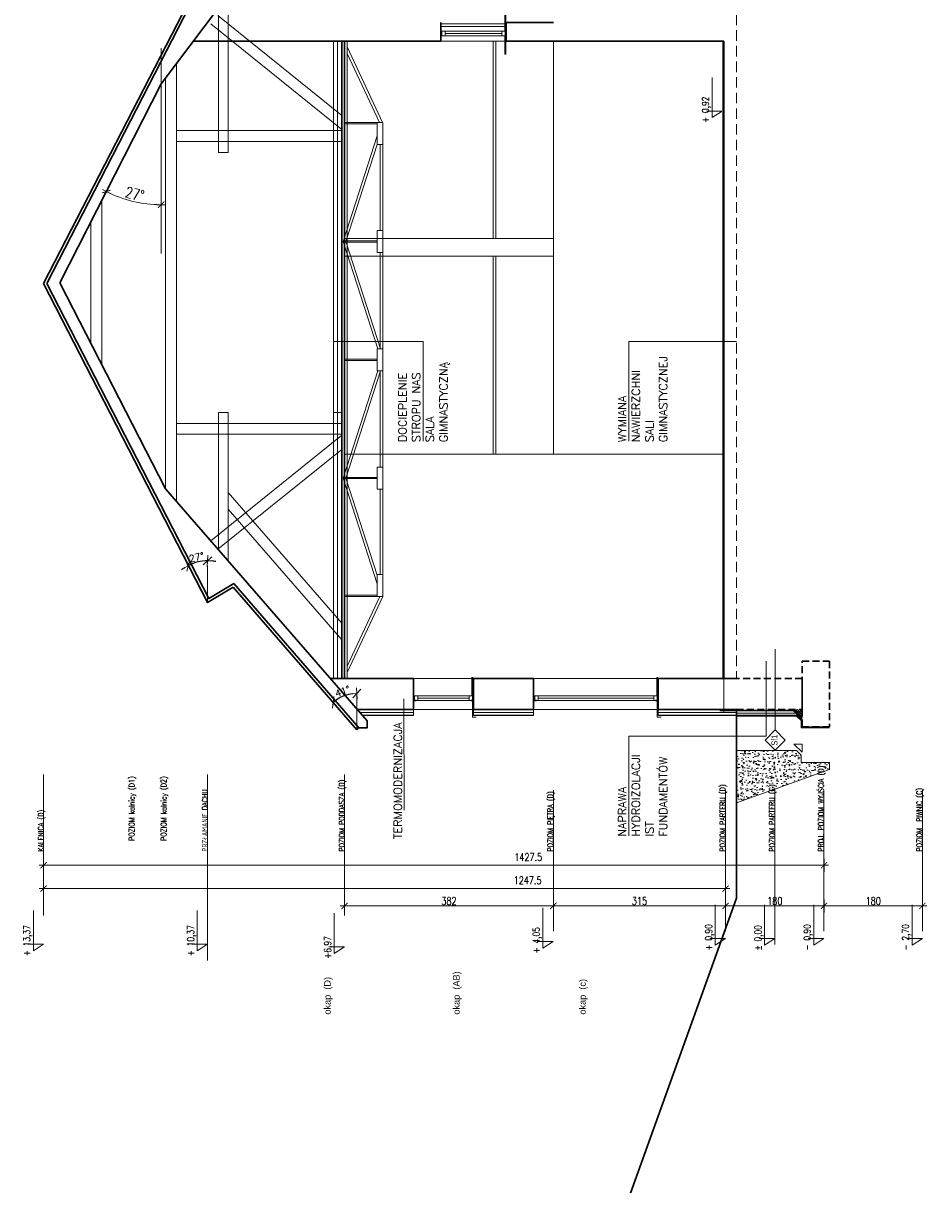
# Model space of a CAD drawing. Header units: millimetres. Extents: x 28291 to 177760, y -399809 to -170937.
# Tile 185 of 256: x 55593 to 57246, y -200376 to -198253. Entities that reach past the tile are written whole.
import ezdxf
from ezdxf.enums import TextEntityAlignment as Align

# ---------------------------------------------------------------- set-up
doc = ezdxf.new("R2010")
doc.units = ezdxf.units.MM
for name, pattern in [('CACHE', [9.525, 6.35, -3.175]), ('DASHED', [19.05, 12.7, -6.35]), ('HIDDEN', [9.525, 6.35, -3.175])]:
    doc.linetypes.add(name, pattern=pattern)
doc.layers.get('0').update_dxf_attribs({"lineweight": 0})
doc.layers.add('!! 0_ Istn-okna - wymienione', color=9, linetype='Continuous', lineweight=13, true_color=0x808080)
for name, color, linetype, lineweight in [('!! 0_ Istn-sciany', 3, 'Continuous', 30), ('!! 0_ Istn-widok', 1, 'Continuous', 15), ('!! 0_ Opis', 8, 'Continuous', 13), ('!! 0_Istn-cienka', 4, 'Continuous', 9), ('!! 1  WYDZIELENIE PPOŻ', 252, 'Continuous', 0), ('!! 1_ tynk zewn  - nowy', 21, 'Continuous', 20), ('!! 2 _linia hydroizol', 32, 'Continuous', 9), ('!! 2_ remont Ocieplenie', 4, 'ZIGZAG', 5), ('!! 2_LEGENDA', 250, 'Continuous', 13), ('!! 2_posadzki parkiet', 91, 'Continuous', 9), ('!! 2_posadzki winyle 2', 43, 'Continuous', 9), ('0-rzedne-blok', 62, 'Continuous', 13)]:
    doc.layers.add(name, color=color, linetype=linetype, lineweight=lineweight)
doc.layers.add('!! 0_bloki rzędnych', color=7, linetype='Continuous', lineweight=0, plot=False)
doc.layers.add('ND', color=240, linetype='Continuous', lineweight=0, plot=False)
doc.layers.add('!! 2_oznaczenia narozniki', color=7, linetype='Continuous')
doc.styles.add('ARIAL TEEN', font='arial.ttf')
doc.styles.add('DEUTSCH', font='SIMPLEX8')
doc.styles.add('SIMPLEX', font='simplex.shx', dxfattribs={"width": 0.77})
doc.styles.add('Stil2', font='arial.ttf')
doc.styles.add('TXT', font='simplex.shx')
doc.linetypes.add('BATTING', pattern='A,0.00254,-2.54,[134,ltypeshp.shx,S=2.54,R=0,X=-2.54,Y=0],-5.08,[134,ltypeshp.shx,S=2.54,R=180,X=2.54,Y=0],-2.54', length=10.16254)
doc.linetypes.add('ZIGZAG', pattern='A,0.00254,-5.08,[131,ltypeshp.shx,S=5.08,R=0,X=-5.08,Y=0],-10.16,[131,ltypeshp.shx,S=5.08,R=180,X=5.08,Y=0],-5.08', length=20.32254)
doc.dimstyles.new('DIM50', dxfattribs={"dimscale": 5, "dimtxt": 2.5, "dimasz": 1.5, "dimexe": 0, "dimexo": 0, "dimgap": 0.5, "dimtad": 1, "dimdec": 4, "dimrnd": 0.5, "dimdsep": 46, "dimtxsty": 'TXT', "dimblk1": 'TICK1', "dimblk2": 'TICK1', "dimsah": 1, "dimcen": 0, "dimse1": 1, "dimse2": 1, "dimclrd": 1, "dimclre": 7, "dimclrt": 9, "dimadec": 0, "dimazin": 0, "dimtfac": 1, "dimtdec": 4, "dimtmove": 2, "dimatfit": 3, "dimldrblk": 'TICK1', "dimfxl": 1, "dimtolj": 1, "dimarcsym": 0})
doc.dimstyles.new('OL PB 100', dxfattribs={"dimscale": 4, "dimtxt": 3.5, "dimasz": 0.2, "dimexe": 10, "dimexo": 10, "dimgap": 0.5, "dimtad": 1, "dimdec": 1, "dimrnd": 0.5, "dimzin": 9, "dimdsep": 46, "dimtxsty": 'SIMPLEX', "dimblk": 'thick_MSz', "dimcen": 0.05, "dimdle": 8, "dimse1": 1, "dimse2": 1, "dimclrd": 256, "dimclre": 256, "dimclrt": 3, "dimadec": 1, "dimazin": 2, "dimtfac": 1, "dimtdec": 1, "dimtix": 1, "dimtofl": 0, "dimtmove": 2, "dimatfit": 3, "dimldrblk": 'thick_MSz', "dimfxl": 10, "dimfxlon": 1, "dimtolj": 1, "dimlwd": -1, "dimlwe": -1, "dimarcsym": 0})
doc.dimstyles.new('OL PB 200', dxfattribs={"dimscale": 4, "dimtxt": 5, "dimasz": 0.2, "dimexe": 10, "dimexo": 10, "dimgap": 1, "dimtad": 1, "dimdec": 1, "dimrnd": 0.5, "dimzin": 9, "dimdsep": 46, "dimtxsty": 'SIMPLEX', "dimblk": 'thick_MSz', "dimcen": 0.1, "dimdle": 8, "dimse1": 1, "dimse2": 1, "dimclrd": 256, "dimclre": 256, "dimclrt": 3, "dimadec": 1, "dimazin": 2, "dimtfac": 1, "dimtdec": 1, "dimtix": 1, "dimtofl": 0, "dimtmove": 2, "dimatfit": 3, "dimldrblk": 'thick_MSz', "dimfxl": 10, "dimfxlon": 1, "dimtolj": 1, "dimlwd": -1, "dimlwe": -1, "dimarcsym": 0})

# ---------------------------------------------------------------- blocks, each defined once
blk = doc.blocks.new('D_kota')
for p, q in [((8.7, 0), (8.7, 23)), ((-0.8, 15), (8.7, 15)), ((8.7, 0), (-0.8, 15))]:
    blk.add_line(p, q)
blk.add_lwpolyline([(-0.8, 15), (57.9, 15)])
at = {"style": 'DEUTSCH', "width": 0.8}
blk.add_attdef('POZ.ARCH', (7.3, 19.7), '', height=10, dxfattribs=at)
blk = doc.blocks.new('thick_MSz')
for p, q in [((-10, 0), (10, 0)), ((0, 15), (0, -15))]:
    blk.add_line(p, q)
at = {"const_width": 2, "elevation": 2}
blk.add_lwpolyline([(-7.1, -7.1), (7.1, 7.1)], dxfattribs=at)
blk = doc.blocks.new('*D3800')
at = {"layer": 'DEFPOINTS', "color": 0, "ltscale": 100, "transparency": 16777216}
for p in [(-7256.9, 8688.1), (-7256.9, 8610.3), (-6009.6, 8600.1)]:
    blk.add_point(p, dxfattribs=at)
at = {"layer": 'ND', "ltscale": 100, "transparency": 16777216}
blk.add_line((-6010.4, 8610.3), (-7256.1, 8610.3), dxfattribs=at)
at = {"layer": 'ND', "ltscale": 100, "transparency": 16777216, "xscale": 0.8, "yscale": 0.8, "zscale": 0.8}
for p, rotation in [((-7256.9, 8610.3), 180.0000000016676), ((-6009.6, 8610.3), 1.667526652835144e-09)]:
    blk.add_blockref('thick_MSz', p, dxfattribs=dict(at, rotation=rotation))
at = {"layer": 'ND', "color": 3, "ltscale": 100, "transparency": 16777216, "insert": (-6894.8, 8595.3), "char_height": 14, "attachment_point": 5, "rotation": 180, "style": 'SIMPLEX'}
blk.add_mtext('\\A1;1247.5', dxfattribs=at)
blk = doc.blocks.new('*D3801')
at = {"layer": 'DEFPOINTS', "color": 0, "ltscale": 100, "transparency": 16777216}
for p in [(-7436.9, 8703.8), (-7256.9, 8703.8), (-7256.9, 8642)]:
    blk.add_point(p, dxfattribs=at)
at = {"layer": 'ND', "ltscale": 100, "transparency": 16777216}
blk.add_line((-7436.1, 8642), (-7257.7, 8642), dxfattribs=at)
at = {"layer": 'ND', "ltscale": 100, "transparency": 16777216, "xscale": 0.8, "yscale": 0.8, "zscale": 0.8}
for p, rotation in [((-7436.9, 8642), 180.0000000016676), ((-7256.9, 8642), 1.667526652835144e-09)]:
    blk.add_blockref('thick_MSz', p, dxfattribs=dict(at, rotation=rotation))
at = {"layer": 'ND', "color": 3, "ltscale": 100, "transparency": 16777216, "insert": (-7346.9, 8633), "char_height": 14, "attachment_point": 5, "rotation": 180, "style": 'SIMPLEX'}
blk.add_mtext('\\A1;180', dxfattribs=at)
blk = doc.blocks.new('*D3802')
at = {"layer": 'DEFPOINTS', "color": 0, "ltscale": 100, "transparency": 16777216}
for p in [(-7256.9, 8703.8), (-6941.9, 8703.8), (-6941.9, 8642)]:
    blk.add_point(p, dxfattribs=at)
at = {"layer": 'ND', "ltscale": 100, "transparency": 16777216}
blk.add_line((-7256.1, 8642), (-6942.7, 8642), dxfattribs=at)
at = {"layer": 'ND', "ltscale": 100, "transparency": 16777216, "xscale": 0.8, "yscale": 0.8, "zscale": 0.8, "rotation": 180}
blk.add_blockref('thick_MSz', (-7256.9, 8642), dxfattribs=at)
at = {"layer": 'ND', "ltscale": 100, "transparency": 16777216, "xscale": 0.8, "yscale": 0.8, "zscale": 0.8}
blk.add_blockref('thick_MSz', (-6941.9, 8642), dxfattribs=at)
at = {"layer": 'ND', "color": 3, "ltscale": 100, "transparency": 16777216, "insert": (-7099.4, 8633), "char_height": 14, "attachment_point": 5, "rotation": 180, "style": 'SIMPLEX'}
blk.add_mtext('\\A1;315', dxfattribs=at)
blk = doc.blocks.new('*D3803')
at = {"layer": 'DEFPOINTS', "color": 0, "ltscale": 100, "transparency": 16777216}
for p in [(-6941.9, 8703.8), (-6559.9, 8703.8), (-6559.9, 8642)]:
    blk.add_point(p, dxfattribs=at)
at = {"layer": 'ND', "ltscale": 100, "transparency": 16777216}
blk.add_line((-6941.1, 8642), (-6560.7, 8642), dxfattribs=at)
at = {"layer": 'ND', "ltscale": 100, "transparency": 16777216, "xscale": 0.8, "yscale": 0.8, "zscale": 0.8, "rotation": 180}
blk.add_blockref('thick_MSz', (-6941.9, 8642), dxfattribs=at)
at = {"layer": 'ND', "ltscale": 100, "transparency": 16777216, "xscale": 0.8, "yscale": 0.8, "zscale": 0.8}
blk.add_blockref('thick_MSz', (-6559.9, 8642), dxfattribs=at)
at = {"layer": 'ND', "color": 3, "ltscale": 100, "transparency": 16777216, "insert": (-6750.9, 8633), "char_height": 14, "attachment_point": 5, "rotation": 180, "style": 'SIMPLEX'}
blk.add_mtext('\\A1;382', dxfattribs=at)
blk = doc.blocks.new('*D3804')
at = {"layer": 'DEFPOINTS', "color": 0, "ltscale": 100, "transparency": 16777216}
for p in [(-7616.9, 8679.3), (-7436.9, 8679.3), (-7436.9, 8642)]:
    blk.add_point(p, dxfattribs=at)
at = {"layer": 'ND', "ltscale": 100, "transparency": 16777216}
blk.add_line((-7616.1, 8642), (-7437.7, 8642), dxfattribs=at)
at = {"layer": 'ND', "ltscale": 100, "transparency": 16777216, "xscale": 0.8, "yscale": 0.8, "zscale": 0.8}
for p, rotation in [((-7616.9, 8642), 180.0000000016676), ((-7436.9, 8642), 1.667526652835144e-09)]:
    blk.add_blockref('thick_MSz', p, dxfattribs=dict(at, rotation=rotation))
at = {"layer": 'ND', "color": 3, "ltscale": 100, "transparency": 16777216, "insert": (-7526.9, 8633), "char_height": 14, "attachment_point": 5, "rotation": 180, "style": 'SIMPLEX'}
blk.add_mtext('\\A1;180', dxfattribs=at)
blk = doc.blocks.new('*D3805')
at = {"layer": 'DEFPOINTS', "color": 0, "ltscale": 100, "transparency": 16777216}
for p in [(-7436.9, 8688.1), (-7436.9, 8567.8), (-6009.6, 8557.6)]:
    blk.add_point(p, dxfattribs=at)
at = {"layer": 'ND', "ltscale": 100, "transparency": 16777216}
blk.add_line((-6010.4, 8567.8), (-7436.1, 8567.8), dxfattribs=at)
at = {"layer": 'ND', "ltscale": 100, "transparency": 16777216, "xscale": 0.8, "yscale": 0.8, "zscale": 0.8}
for p, rotation in [((-7436.9, 8567.8), 180.0000000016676), ((-6009.6, 8567.8), 1.667526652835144e-09)]:
    blk.add_blockref('thick_MSz', p, dxfattribs=dict(at, rotation=rotation))
at = {"layer": 'ND', "color": 3, "ltscale": 100, "transparency": 16777216, "insert": (-6895.9, 8552.8), "char_height": 14, "attachment_point": 5, "rotation": 180, "style": 'SIMPLEX'}
blk.add_mtext('\\A1;1427.5', dxfattribs=at)
blk = doc.blocks.new('WIĄZAR KRATOWY')
for points in [[(-1071.9, 24568.8), (-878.7, 24631.3), (-682.5, 24567.8)], [(-252.8, 24568.8), (-446.2, 24631.4), (-642.5, 24567.9)], [(-1245, 24628.8), (-80, 24628.8)], [(-1245, 24623.8), (-80, 24623.8)], [(-1234.3, 24623.8), (-1095, 24558.8)], [(-1222.5, 24623.8), (-1095, 24564.3)], [(-1095, 24628.8), (-1095, 24558.8)], [(-1092.8, 24628.8), (-1092.8, 24568.8)], [(-1056.3, 24568.8), (-878.7, 24626.2), (-682.5, 24562.7)], [(-879.7, 24568.8), (-879.7, 24628.8)], [(-877.7, 24568.8), (-877.7, 24628.8)], [(-663.5, 24568.8), (-663.5, 24628.8)], [(-661.5, 24568.8), (-661.5, 24628.8)], [(-269, 24568.8), (-446.2, 24626.1), (-642.5, 24562.6)], [(-447.2, 24628.8), (-447.2, 24568.8)], [(-445.2, 24628.8), (-445.2, 24568.8)], [(-231, 24568.8), (-231, 24628.8)], [(-90.7, 24623.8), (-230, 24558.8)], [(-229, 24558.8), (-229, 24628.8)], [(-102.5, 24623.8), (-229, 24564.8)], [(-1095, 24558.8), (-1095, 24568.8), (-1055, 24568.8), (-1055, 24558.8)], [(-898.7, 24558.8), (-898.7, 24568.8), (-858.7, 24568.8), (-858.7, 24558.8)], [(-682.5, 24558.8), (-682.5, 24568.8), (-642.5, 24568.8), (-642.5, 24558.8)], [(-466.2, 24558.8), (-466.2, 24568.8), (-426.2, 24568.8), (-426.2, 24558.8)], [(-269, 24558.8), (-269, 24568.8), (-229, 24568.8), (-229, 24558.8)], [(-1095, 24558.8), (-230, 24558.8)], [(-1055, 24563.8), (-898.7, 24563.8)], [(-858.7, 24563.8), (-682.5, 24563.8)], [(-642.5, 24563.8), (-466.2, 24563.8)], [(-426.2, 24563.8), (-269, 24563.8)]]:
    blk.add_lwpolyline(points)
blk = doc.blocks.new('*D1785')
at = {"transparency": 16777216}
blk.add_arc((55845.7, -198363.5), 221.1, 243.2062, 269.7927, dxfattribs=at)
at = {"layer": 'DEFPOINTS', "color": 0, "transparency": 16777216}
for p in [(55845.7, -198363.5), (55845.7, -198363.5), (55777.4, -198573.8), (55660.2, -198727.4), (55845.7, -198738.5)]:
    blk.add_point(p, dxfattribs=at)
at = {"transparency": 16777216, "xscale": 0.8, "yscale": 0.8, "zscale": 0.8}
for p, rotation in [((55745.3, -198560.5), 153.1024975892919), ((55845.7, -198584.6), 359.8963387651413)]:
    blk.add_blockref('thick_MSz', p, dxfattribs=dict(at, rotation=rotation))
at = {"color": 3, "transparency": 16777216, "insert": (55797.3, -198564.9), "char_height": 20, "attachment_point": 5, "rotation": 346.4994, "style": 'SIMPLEX'}
blk.add_mtext('\\A1;27°', dxfattribs=at)
blk = doc.blocks.new('TICK1')
at = {"color": 2}
blk.add_line((-1, -1), (1, 1), dxfattribs=at)
at = {"color": 0}
for p, q in [((0, 0), (-1, 0)), ((0, -1.4), (0, 1.4))]:
    blk.add_line(p, q, dxfattribs=at)
blk = doc.blocks.new('*D4021')
at = {"layer": '!! 1  WYDZIELENIE PPOŻ', "color": 1, "lineweight": -2, "transparency": 16777216}
for start, end in [(122.8207, 128.4398), (90, 117.2016), (78.7618, 84.3809)]:
    blk.add_arc((55930.5, -199312), 76.5, start, end, dxfattribs=at)
at = {"layer": 'DEFPOINTS', "color": 0, "transparency": 16777216}
for p in [(55630.6, -198728.6), (55918.4, -199236.5), (55930.5, -199244.5), (55930.5, -199312), (55930.5, -199312)]:
    blk.add_point(p, dxfattribs=at)
at = {"layer": '!! 1  WYDZIELENIE PPOŻ', "color": 1, "lineweight": -2, "transparency": 16777216, "xscale": 7.5, "yscale": 7.5, "zscale": 7.5}
for p, rotation in [((55930.5, -199235.5), 177.1904491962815), ((55895.5, -199244), 30.01110499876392)]:
    blk.add_blockref('TICK1', p, dxfattribs=dict(at, rotation=rotation))
at = {"layer": '!! 1  WYDZIELENIE PPOŻ', "color": 9, "transparency": 16777216, "insert": (55910.4, -199229.1), "char_height": 12.5, "attachment_point": 5, "rotation": 13.6008, "style": 'TXT'}
blk.add_mtext('\\A1;27°', dxfattribs=at)
blk = doc.blocks.new('*D4022')
at = {"layer": '!! 1  WYDZIELENIE PPOŻ', "color": 1, "lineweight": -2, "transparency": 16777216}
blk.add_arc((56203.5, -199544.3), 66.2, 96.4967, 124.4903, dxfattribs=at)
at = {"layer": 'DEFPOINTS', "color": 0, "transparency": 16777216}
for p in [(55977.3, -199283.9), (56187.9, -199480), (56203.5, -199473), (56203.5, -199544.3), (56203.5, -199544.3)]:
    blk.add_point(p, dxfattribs=at)
at = {"layer": '!! 1  WYDZIELENIE PPOŻ', "color": 1, "lineweight": -2, "transparency": 16777216, "xscale": 7.5, "yscale": 7.5, "zscale": 7.5}
for p, rotation in [((56160.1, -199494.4), 217.7386131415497), ((56203.5, -199478.1), 3.248362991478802)]:
    blk.add_blockref('TICK1', p, dxfattribs=dict(at, rotation=rotation))
at = {"layer": '!! 1  WYDZIELENIE PPOŻ', "color": 9, "transparency": 16777216, "insert": (56177.3, -199474.1), "char_height": 12.5, "attachment_point": 5, "rotation": 20.4935, "style": 'TXT'}
blk.add_mtext('\\A1;41°', dxfattribs=at)
blk = doc.blocks.new('BLOK POZIOMY SALA GIMNASTYCZNA')
for p, q in [((-7616.85, 8430.57), (-7616.85, 8688.11)), ((-7436.85, 8430.57), (-7436.85, 8688.11)), ((-7256.85, 8430.57), (-7256.85, 8688.11)), ((-6941.85, 8430.57), (-6941.85, 8688.11)), ((-6559.85, 8401.77), (-6559.85, 8659.32)), ((-6309.42, 8401.77), (-6309.42, 8659.32)), ((-6009.57, 8401.77), (-6009.57, 8659.32))]:
    blk.add_line(p, q)
for points in [[(-6309.42, 8401.77), (-6309.42, 8741.67)], [(-7346.85, 8712.69), (-7346.85, 8429.66)]]:
    blk.add_lwpolyline(points)
at = {"layer": '0-rzedne-blok'}
ref = blk.add_blockref('D_kota', (-6941.38, 8718.1), dxfattribs=dict(at, xscale=1.250000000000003, yscale=1.250000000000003, zscale=1.250000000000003, rotation=269.9999999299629))
ref.add_attrib('POZ.ARCH', '+ 4,05', (-6916.8, 8728.93), dxfattribs={"layer": '0', "height": 12.5, "rotation": 270, "style": 'DEUTSCH', "width": 0.8})
ref = blk.add_blockref('D_kota', (-6559.85, 8727.86), dxfattribs=dict(at, xscale=1.250000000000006, yscale=1.250000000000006, zscale=1.250000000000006, rotation=270))
ref.add_attrib('POZ.ARCH', '+6,97', (-6535.27, 8738.69), dxfattribs={"layer": '0', "height": 12.5, "rotation": 270, "style": 'DEUTSCH', "width": 0.8})
ref = blk.add_blockref('D_kota', (-6309.42, 8723.05), dxfattribs=dict(at, xscale=1.250000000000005, yscale=1.250000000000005, zscale=1.250000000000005, rotation=270))
ref.add_attrib('POZ.ARCH', '+ 10,37', (-6284.84, 8733.88), dxfattribs={"layer": '0', "height": 12.5, "rotation": 270, "style": 'DEUTSCH', "width": 0.8})
ref = blk.add_blockref('D_kota', (-6009.57, 8723.05), dxfattribs=dict(at, xscale=1.250000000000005, yscale=1.250000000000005, zscale=1.250000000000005, rotation=270))
ref.add_attrib('POZ.ARCH', '+ 13,37', (-5984.99, 8733.88), dxfattribs={"layer": '0', "height": 12.5, "rotation": 270, "style": 'DEUTSCH', "width": 0.8})
ref = blk.add_blockref('D_kota', (-7616.85, 8712.69), dxfattribs=dict(at, xscale=1.250000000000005, yscale=1.250000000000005, zscale=1.250000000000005, rotation=270))
ref.add_attrib('POZ.ARCH', '- 2,70  ', (-7592.27, 8723.52), dxfattribs={"layer": '0', "height": 12.5, "rotation": 270, "style": 'DEUTSCH', "width": 0.8})
ref = blk.add_blockref('D_kota', (-7436.85, 8712.69), dxfattribs=dict(at, xscale=1.250000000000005, yscale=1.250000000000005, zscale=1.250000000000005, rotation=270))
ref.add_attrib('POZ.ARCH', '- 0,90  ', (-7412.27, 8723.52), dxfattribs={"layer": '0', "height": 12.5, "rotation": 270, "style": 'DEUTSCH', "width": 0.8})
ref = blk.add_blockref('D_kota', (-7346.85, 8712.69), dxfattribs=dict(at, xscale=1.250000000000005, yscale=1.250000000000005, zscale=1.250000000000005, rotation=270))
ref.add_attrib('POZ.ARCH', '%%p 0,00  ', (-7322.27, 8723.52), dxfattribs={"layer": '0', "height": 12.5, "rotation": 270, "style": 'DEUTSCH', "width": 0.8})
ref = blk.add_blockref('D_kota', (-7256.85, 8712.69), dxfattribs=dict(at, xscale=1.250000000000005, yscale=1.250000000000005, zscale=1.250000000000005, rotation=270))
ref.add_attrib('POZ.ARCH', '+ 0,90  ', (-7232.27, 8723.52), dxfattribs={"layer": '0', "height": 12.5, "rotation": 270, "style": 'DEUTSCH', "width": 0.8})
at = {"layer": '!! 2_oznaczenia narozniki', "style": 'Stil2'}
for s, p in [('okap  (c)', (-7001.2, 8840.75)), ('okap  (AB)', (-6770.44, 8840.75)), ('okap  (D)', (-6534.48, 8840.75))]:
    blk.add_text(s, height=12, rotation=270, dxfattribs=at).set_placement(p)
at = {"style": 'SIMPLEX', "width": 0.77}
for s, p in [('POZIOM  PIWNIC (C)', (-7616.31, 8542.85)), ('PROJ. POZIOM WYJŚCIA (D)', (-7436.31, 8542.85)), ('POZIOM PARTERU (C)', (-7346.85, 8542.85)), ('POZIOM PARTERU (D)', (-7256.31, 8542.85)), ('POZIOM PIĘTRA (D)', (-6941.31, 8542.85)), ('POZIOM PODDASZA (D)', (-6559.85, 8542.85)), ('PRZŁAMANIE DACHU', (-6309.42, 8542.85)), ('KALENICA (D)', (-6009.57, 8542.85)), ('POZIOM kalnicy (D2)', (-6234.21, 8523.33, -0.04)), ('POZIOM kalnicy (D1)', (-6175.6, 8523.33, -0.04))]:
    blk.add_text(s, height=10, rotation=270, dxfattribs=at).set_placement(p)
at = {"layer": 'ND', "ltscale": 100}
for base, p1, p2, picture, middle in [((-7256.85, 8641.97), (-7436.85, 8703.84), (-7256.85, 8703.84), '*D3801', (-7346.85, 8632.97)), ((-7436.85, 8641.97), (-7616.85, 8679.26), (-7436.85, 8679.26), '*D3804', (-7526.85, 8632.97))]:
    dim = blk.add_linear_dim(base=base, p1=p1, p2=p2, angle=0, dimstyle='OL PB 100', dxfattribs=at)
    dim.commit()
    dim.dimension.update_dxf_attribs({"geometry": picture, "text_midpoint": middle})
for base, p1, p2, picture, middle in [((-7436.85, 8567.75), (-6009.57, 8557.61), (-7436.85, 8688.11), '*D3805', (-6895.9, 8552.8)), ((-7256.85, 8610.27), (-6009.57, 8600.13), (-7256.85, 8688.11), '*D3800', (-6894.77, 8595.31))]:
    dim = blk.add_linear_dim(base=base, p1=p1, p2=p2, angle=0, dimstyle='OL PB 100', dxfattribs=at)
    dim.commit()
    dim.dimension.update_dxf_attribs({"geometry": picture, "text_midpoint": middle, "dimtype": 160})
for base, p1, p2, picture, middle in [((-6941.85, 8641.97), (-7256.85, 8703.84), (-6941.85, 8703.84), '*D3802', (-7099.35, 8632.97)), ((-6559.85, 8641.97), (-6941.85, 8703.84), (-6559.85, 8703.84), '*D3803', (-6750.85, 8632.97))]:
    dim = blk.add_linear_dim(base=base, p1=p1, p2=p2, dimstyle='OL PB 100', dxfattribs=at)
    dim.commit()
    dim.dimension.update_dxf_attribs({"geometry": picture, "text_midpoint": middle})

msp = doc.modelspace()

# ---------------------------------------------------------------- hatches: boundary and pattern name
at = {"layer": '!! 2_ remont Ocieplenie', "linetype": 'ByBlock', "ltscale": 0.55}
h = msp.add_hatch(dxfattribs=at)
h.set_pattern_fill('ANSI37', color=256)
h.set_pattern_definition([(45, (0, 63), (-2.24506403, 2.24506403), []), (135, (0, 63), (-2.24506403, -2.24506403), [])])
h.paths.add_polyline_path([(57017.91608, -199522.5883), (57017.91608, -199507.5883), (57002.91608, -199507.5883)])
at = {"layer": '!! 2_posadzki winyle 2'}
h = msp.add_hatch(dxfattribs=at)
h.set_pattern_fill('AR-CONC', color=256, scale=0.1)
h.set_pattern_definition([(140, (57067.916, -199542.088), (1.5939, 18.2185), [1.905, -20.955]), (85, (57067.916, -199542.088), (-19.1057, -3.5243), [1.524, -16.764]), (190.451, (57068.049, -199540.57), (-17.5118, 14.6941), [1.619, -17.809]), (136.184, (57062.836, -199542.088), (4.2042, 27.108), [2.8575, -31.4325]), (186.636, (57063.186, -199539.83), (-24.7426, 23.7404), [2.4285, -26.7136]), (81.184, (57062.836, -199542.088), (-24.7426, 23.7404), [2.286, -25.146]), (111, (57064.106, -199539.548), (10.2265, 15.1614), [1.905, -20.955]), (56, (57064.106, -199539.548), (-18.4188, 6.1802), [1.524, -16.764]), (161.451, (57064.958, -199538.285), (-8.1923, 21.3416), [1.619, -17.809]), (127.5, (57067.916, -199542.088), (-8.4555, 0.30886), [0, -16.5608, 0, -17.018, 0, -16.8275]), (97.5, (57067.916, -199542.088), (-10.01806, 6.68197), [0, -9.7028, 0, -16.1798, 0, -6.4135]), (57.5, (57067.916, -199547.7525), (0.57287, 13.55906), [0, -6.35, 0, -19.812, 0, -26.289]), (47.5, (57067.916, -199550.293), (-2.54265, 14.8129), [0, -8.255, 0, -13.1572, 0, -18.669])])
h.paths.add_polyline_path([(56897.91608, -199582.5883), (57007.84501, -199582.5883), (57015.91608, -199590.65937), (57015.91608, -199604.0883), (57067.91608, -199604.0883), (57067.91608, -199617.0883), (56897.91608, -199678.14464)])

# ---------------------------------------------------------------- linework, layer by layer
at = {"layer": '!! 0_ Istn-okna - wymienione'}
for points in [[(56475.91608, -198267.5883), (56475.91608, -198233.5883), (56473.91608, -198233.5883), (56473.91608, -198267.5883)], [(56358.91608, -198267.5883), (56364.91608, -198267.5883), (56364.91608, -198275.5883), (56358.91608, -198275.5883)], [(56468.91608, -198267.5883), (56474.91608, -198267.5883), (56474.91608, -198275.5883), (56468.91608, -198275.5883)], [(56475.91608, -198275.5883), (56475.91608, -198309.5883), (56473.91608, -198309.5883), (56473.91608, -198275.5883)], [(56415.91608, -199482.5883), (56415.91608, -199448.5883), (56413.91608, -199448.5883), (56413.91608, -199482.5883)], [(56753.91608, -199482.5883), (56753.91608, -199448.5883), (56751.91608, -199448.5883), (56751.91608, -199482.5883)], [(56308.91608, -199490.5883), (56314.91608, -199490.5883), (56314.91608, -199482.5883), (56308.91608, -199482.5883)], [(56408.91608, -199490.5883), (56414.91608, -199490.5883), (56414.91608, -199482.5883), (56408.91608, -199482.5883)], [(56528.91608, -199490.5883), (56534.91608, -199490.5883), (56534.91608, -199482.5883), (56528.91608, -199482.5883)], [(56746.91608, -199490.5883), (56752.91608, -199490.5883), (56752.91608, -199482.5883), (56746.91608, -199482.5883)]]:
    msp.add_lwpolyline(points, close=True, dxfattribs=at)
for points in [[(56356.91608, -198275.5883), (56356.91608, -198267.5883)], [(56356.91608, -198267.5883), (56476.91608, -198267.5883)], [(56364.91608, -198271.5883), (56468.91608, -198271.5883)], [(56471.91608, -198267.5883), (56476.91608, -198267.5883)], [(56476.91608, -198275.5883), (56476.91608, -198267.5883)], [(56356.91608, -198275.5883), (56476.91608, -198275.5883)], [(56306.91608, -199482.5883), (56416.91608, -199482.5883)], [(56526.91608, -199482.5883), (56754.91608, -199482.5883)], [(56306.91608, -199490.5883), (56416.91608, -199490.5883)], [(56314.91608, -199486.5883), (56408.91608, -199486.5883)], [(56414.91608, -199490.5883), (56414.91608, -199521.06407), (56421.91635, -199521.06407)], [(56526.91608, -199490.5883), (56754.91608, -199490.5883)], [(56534.91608, -199486.5883), (56746.91608, -199486.5883)], [(56752.91608, -199490.5883), (56752.91608, -199521.06407), (56759.91635, -199521.06407)]]:
    msp.add_lwpolyline(points, dxfattribs=at)
at = {"layer": '!! 0_ Istn-sciany'}
for points in [[(55630.63351, -198728.58829), (55926.27664, -198154.54799)], [(55636.45054, -198728.56765), (55931.47625, -198154.54799)], [(55845.68452, -198363.50927), (56003.16444, -198154.54799)], [(56356.91608, -198285.5883), (56356.91608, -198251.5883)], [(56562.91608, -198251.5883), (56476.91608, -198251.5883), (56476.91608, -198285.5883), (56562.91608, -198285.5883)], [(56356.91608, -198285.5883), (55904.40826, -198285.5883)], [(56175.91608, -198285.5883), (56175.91608, -199450.5883)], [(56180.91608, -198285.5883), (56180.91608, -199450.5883)], [(56562.91608, -198285.5883), (56874.91608, -198285.5883)], [(56874.91608, -198285.5883), (56874.91608, -199450.5883)], [(55660.24786, -198727.43093), (55845.68452, -198363.50927)], [(55630.63351, -198728.58829), (55930.48632, -199311.99982), (55977.2577, -199283.91933)], [(55636.45054, -198728.56765), (55932.56526, -199304.70616), (55978.31804, -199277.23722)], [(55660.24786, -198727.43093), (55853.67835, -199103.78085)], [(56222.29047, -199528.01531), (55853.67835, -199103.78085)], [(56203.52044, -199544.32436), (55977.2577, -199283.91933)], [(56207.43296, -199540.92482), (55978.31804, -199277.23722)], [(56155.01509, -199450.5883), (56306.91608, -199450.5883)], [(56306.91608, -199450.5883), (56306.91608, -199507.5883)], [(56416.91608, -199450.5883), (56416.91608, -199507.5883)], [(56416.91608, -199450.5883), (56526.91608, -199450.5883)], [(56526.91608, -199450.5883), (56526.91608, -199507.5883)], [(56754.91608, -199450.5883), (56754.91608, -199507.5883)], [(56754.91608, -199450.5883), (56897.91608, -199450.5883)], [(56306.91608, -199482.5883), (56306.91608, -199490.5883)], [(56416.91608, -199482.5883), (56416.91608, -199490.5883)], [(56526.91608, -199482.5883), (56526.91608, -199490.5883)], [(56754.91608, -199482.5883), (56754.91608, -199490.5883)], [(56306.91608, -199490.5883), (56311.91608, -199490.5883)], [(56411.91608, -199490.5883), (56416.91608, -199490.5883)], [(56526.91608, -199490.5883), (56531.91608, -199490.5883)], [(56749.91608, -199490.5883), (56754.91608, -199490.5883)], [(56204.54169, -199507.5883), (56306.91608, -199507.5883)], [(56416.91608, -199507.5883), (56526.91608, -199507.5883)], [(56897.91608, -199506.04847), (56897.91608, -199852.29438), (56597.23552, -200688.31431), (56597.23552, -201626.63639)], [(56754.91608, -199507.5883), (56897.91608, -199507.5883)], [(56207.43296, -199540.92482), (56203.52044, -199544.32436)], [(56207.43296, -199540.92482), (56222.29047, -199540.92482), (56222.29047, -199528.01531)]]:
    msp.add_lwpolyline(points, dxfattribs=at)
at = {"layer": '!! 0_ Istn-sciany', "linetype": 'DASHED'}
for points in [[(57017.91608, -199479.0883), (57017.91608, -199419.0883), (57067.91608, -199419.0883), (57067.91608, -199539.0883), (57017.91608, -199539.0883), (57017.91608, -199479.0883)], [(56897.91608, -199507.5883), (57017.91608, -199507.5883), (57017.91608, -199450.5883), (56897.91608, -199450.5883)]]:
    msp.add_lwpolyline(points, dxfattribs=at)
at = {"layer": '!! 0_ Istn-widok'}
msp.add_line((56356.91608, -198285.5883), (56476.91608, -198285.5883), dxfattribs=at)
at = {"layer": '!! 0_ Istn-widok', "linetype": 'HIDDEN', "ltscale": 3}
msp.add_lwpolyline([(56747.91608, -197680.04728), (56897.91608, -197980.04728), (56897.91608, -199450.5883)], dxfattribs=at)
at = {"layer": '!! 0_ Istn-widok'}
for points in [[(55968.28523, -198488.86138), (55968.28523, -198217.48131)], [(56175.91608, -198421.38202), (55949.57918, -198239.01003)], [(55950.28523, -198488.86138), (55950.28523, -198238.19745)], [(56175.91608, -198447.06657), (55936.45239, -198254.11761)], [(56452.91608, -198285.5883), (56452.91608, -198646.5883)], [(56457.91608, -198285.5883), (56457.91608, -198646.5883)], [(56562.91608, -198285.5883), (56562.91608, -199040.5883)], [(55873.67835, -199126.79879), (55873.67835, -198326.36404)], [(55853.67835, -199103.78085), (55853.67835, -198352.90219)], [(55873.67835, -198448.86138), (56175.91608, -198448.86138)], [(55873.67835, -198468.86138), (56175.91608, -198468.86138)], [(55950.28523, -198488.86138), (55968.28523, -198488.86138)], [(55736.96311, -198876.6927), (55736.96311, -198576.87634)], [(55716.96311, -198837.7795), (55716.96311, -198616.12658)], [(56180.91608, -198646.5883), (56562.91608, -198646.5883)], [(56180.91608, -198678.5883), (56562.91608, -198678.5883)], [(56452.91608, -198678.5883), (56452.91608, -199040.5883)], [(56457.91608, -198678.5883), (56457.91608, -199040.5883)], [(55950.28523, -198964.30145), (55950.28523, -199214.96538)], [(55950.28523, -198964.30145), (55968.28523, -198964.30145)], [(55968.28523, -198964.30145), (55968.28523, -199235.68152)], [(55873.67835, -198984.30145), (56175.91608, -198984.30145)], [(55873.67835, -199004.30145), (56175.91608, -199004.30145)], [(56175.91608, -199006.09625), (55936.45239, -199199.04522)], [(56175.91608, -199031.7808), (55949.57918, -199214.1528)], [(56180.91608, -199040.5883), (56874.91608, -199040.5883)], [(56175.91608, -199349.59589), (55968.28523, -199110.63424)], [(56175.91608, -199380.08893), (55968.28523, -199141.12727)], [(56306.91608, -199450.5883), (56416.91608, -199450.5883)], [(56526.91608, -199450.5883), (56754.91608, -199450.5883)], [(56306.91608, -199507.5883), (56416.91608, -199507.5883)], [(56526.91608, -199507.5883), (56754.91608, -199507.5883)]]:
    msp.add_lwpolyline(points, dxfattribs=at)
at = {"layer": '!! 0_ Opis'}
msp.add_line((56968.42471, -199544.71898), (56968.42471, -199397.21898), dxfattribs=at)
for points in [[(56160.91608, -198834.5662), (56324.86316, -198834.5662)], [(56324.86316, -198834.5662), (56324.86316, -199017.05806)], [(56897.91608, -198834.5662), (56700.91602, -198834.5662)], [(56700.91602, -198834.5662), (56700.91602, -199017.05806)], [(56951.88868, -199418.70351), (56951.88868, -199555.80394), (56700.91602, -199555.80394)], [(56289.88906, -199691.26823), (56289.47901, -199487.71983)], [(56700.91602, -199555.80394), (56700.91602, -199738.2958)]]:
    msp.add_lwpolyline(points, dxfattribs=at)
msp.add_lwpolyline([(56968.42471, -199544.71898), (56950.03993, -199563.10376), (56968.42471, -199581.48854), (56986.80949, -199563.10376)], close=True, dxfattribs=at)
at = {"layer": '!! 0_Istn-cienka'}
msp.add_lwpolyline([(56476.91608, -198254.0883), (56356.91608, -198254.0883), (56356.91608, -198259.0883), (56476.91608, -198259.0883)], dxfattribs=at)
at = {"layer": '!! 1  WYDZIELENIE PPOŻ'}
for points in [[(56160.91608, -198964.30145), (56175.91608, -198964.30145)], [(55930.48632, -199311.99982), (55930.48632, -199244.45639)], [(56203.52044, -199544.32436), (56203.52044, -199472.98368)]]:
    msp.add_lwpolyline(points, dxfattribs=at)
at = {"layer": '!! 1_ tynk zewn  - nowy'}
for points in [[(56160.91608, -198285.5883), (56160.91608, -199450.5883)], [(56306.91608, -199517.5883), (56214.43234, -199517.5883)], [(56306.91608, -199518.5883), (56215.18598, -199518.5883)], [(56306.91608, -199507.5883), (56306.91608, -199518.5883)], [(56416.91608, -199507.5883), (56416.91608, -199518.5883)], [(56526.91608, -199517.5883), (56416.91608, -199517.5883)], [(56526.91608, -199518.5883), (56416.91608, -199518.5883)], [(56526.91608, -199507.5883), (56526.91608, -199518.5883)], [(56754.91608, -199507.5883), (56754.91608, -199518.5883)], [(56897.91608, -199517.5883), (56754.91608, -199517.5883)], [(56897.91608, -199518.5883), (56754.91608, -199518.5883)]]:
    msp.add_lwpolyline(points, dxfattribs=at)
at = {"layer": '!! 1_ tynk zewn  - nowy', "const_width": 1}
msp.add_lwpolyline([(56871.91608, -199450.5883), (56871.91608, -198285.5883)], dxfattribs=at)
at = {"layer": '!! 2 _linia hydroizol', "linetype": 'CACHE', "const_width": 1.5}
for points in [[(57017.91608, -199524.00252), (57002.50186, -199508.5883), (56867.9536, -199508.5883)], [(56897.91608, -199518.5883), (57008.25922, -199518.5883), (57016.91608, -199527.24516), (57016.91608, -199540.0883), (57067.91608, -199540.0883)]]:
    msp.add_lwpolyline(points, dxfattribs=at)
at = {"layer": '!! 2 _linia hydroizol', "const_width": 0.2}
msp.add_lwpolyline([(56868.06645, -199510.0883), (56897.41608, -199510.0883), (56897.41608, -199520.0883), (56900.80771, -199520.0883)], dxfattribs=at)
at = {"layer": '!! 2 _linia hydroizol'}
for points in [[(57017.91608, -199525.41673), (57002.08765, -199509.5883), (56868.06645, -199509.5883)], [(57017.91608, -199526.83094), (57008.67343, -199517.5883), (56897.91608, -199517.5883)], [(56897.91608, -199519.5883), (57007.84501, -199519.5883), (57015.91608, -199527.65937), (57015.91608, -199541.0883), (57067.91608, -199541.0883)], [(57017.91608, -199522.5883), (57002.91608, -199507.5883)], [(57017.91608, -199526.83094), (57017.91608, -199539.0883), (57067.91608, -199539.0883)]]:
    msp.add_lwpolyline(points, dxfattribs=at)
at = {"layer": '!! 2_ remont Ocieplenie', "linetype": 'BATTING', "ltscale": 0.75}
msp.add_lwpolyline([(56168.41608, -198285.5883), (56168.41608, -199450.5883)], dxfattribs=at)
at = {"layer": '!! 2_ remont Ocieplenie', "linetype": 'ZIGZAG', "ltscale": 0.75}
for points in [[(56306.91608, -199512.5883), (56210.66418, -199512.5883)], [(56526.91608, -199512.5883), (56416.91608, -199512.5883)], [(56897.91608, -199512.5883), (56754.91608, -199512.5883)]]:
    msp.add_lwpolyline(points, dxfattribs=at)
at = {"layer": '!! 2_ remont Ocieplenie', "linetype": 'ZIGZAG', "ltscale": 0.55}
msp.add_lwpolyline([(57006.58765, -199514.0883), (56897.91608, -199514.0883)], dxfattribs=at)
at = {"layer": '!! 2_LEGENDA'}
msp.add_lwpolyline([(56868.06645, -199510.5883), (56868.06645, -199507.5883)], dxfattribs=at)
at = {"layer": '!! 2_posadzki parkiet'}
for points in [[(56874.91608, -199513.5883), (56874.91608, -198348.5883)], [(57017.91608, -199580.5883), (57017.91608, -199573.5883)]]:
    msp.add_lwpolyline(points, dxfattribs=at)
for points in [[(56897.91608, -199582.5883), (57007.84501, -199582.5883), (57015.91608, -199590.65937), (57015.91608, -199604.0883), (57067.91608, -199604.0883), (57067.91608, -199617.0883), (56897.91608, -199678.14464)], [(57017.91608, -199585.5883), (57017.91608, -199570.5883), (57002.91608, -199570.5883)]]:
    msp.add_lwpolyline(points, close=True, dxfattribs=at)
msp.add_lwpolyline([(55845.68452, -198298.62958), (55845.68452, -198673.64544)])

# ---------------------------------------------------------------- block references
at = {"layer": '!! 0_bloki rzędnych', "rotation": 180}
msp.add_blockref('BLOK POZIOMY SALA GIMNASTYCZNA', (49621.06186, -191224.36164), dxfattribs=at)
at = {"rotation": 90}
msp.add_blockref('WIĄZAR KRATOWY', (80809.6837, -198205.5883), dxfattribs=at)
at = {"layer": '0-rzedne-blok'}
ref = msp.add_blockref('D_kota', (56871.91608, -198424.20143), dxfattribs=dict(at, xscale=1.250000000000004, yscale=1.250000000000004, zscale=1.250000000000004, rotation=90))
ref.add_attrib('POZ.ARCH', '+ 0,92', (56847.33613, -198435.02674), dxfattribs={"layer": '0', "height": 12.5, "rotation": 90, "style": 'DEUTSCH', "width": 0.8})

# ---------------------------------------------------------------- texts
at = {"layer": '!! 0_ Opis', "style": 'ARIAL TEEN', "width": 0.7}
msp.add_text('Sf1', height=11, rotation=90, dxfattribs=at).set_placement((56967.32402, -199563.43246), align=Align.MIDDLE_CENTER)
at = {"layer": '!! 0_ Opis', "char_height": 15, "rotation": 90, "style": 'TXT'}
for s, insert, attachment_point in [('DOCIEPLENIE STROPU NAS SALA GIMNASTYCZNĄ', (56279.57939, -199018.66165), 1), ('WYMIANA NAWIERZCHNI SALI GIMNASTYCZNEJ', (56681.35625, -199018.66165), 1), ('TERMOMODERNIZACJA', (56271.01728, -199530.85328), 3), ('NAPRAWA HYDROIZOLACJI IST FUNDAMENTÓW', (56681.35625, -199739.8994), 1)]:
    msp.add_mtext_dynamic_manual_height_columns(s, width=170.0602616, gutter_width=75, heights=[0], dxfattribs=dict(at, insert=insert, attachment_point=attachment_point))

# ---------------------------------------------------------------- dimensions: what is measured, and where the dimension line sits
at = {"layer": '!! 1  WYDZIELENIE PPOŻ'}
for base, line1, line2, picture, middle in [((55918.42967, -199236.45059), ((55930.48632, -199311.99982), (55930.48632, -199244.45639)), ((55630.63351, -198728.58829), (55930.48632, -199311.99982)), '*D4021', (55910.4381, -199229.13534)), ((56187.88894, -199480.01765), ((56203.52044, -199544.32436), (56203.52044, -199472.98368)), ((56203.52044, -199544.32436), (55977.2577, -199283.91933)), '*D4022', (56177.28763, -199474.13721))]:
    dim = msp.add_angular_dim_2l(base=base, line1=line1, line2=line2, dimstyle='DIM50', dxfattribs=at)
    dim.commit()
    dim.dimension.update_dxf_attribs({"geometry": picture, "text_midpoint": middle})
dim = msp.add_angular_dim_2l(base=(55777.36152, -198573.77616), line1=((55845.68452, -198363.50927), (55845.68452, -198738.52513)), line2=((55660.24786, -198727.43093), (55845.68452, -198363.50927)), dimstyle='OL PB 200')
dim.commit()
dim.dimension.update_dxf_attribs({"geometry": '*D1785', "text_midpoint": (55797.33858, -198564.87557)})

doc.saveas('drawing.dxf')
